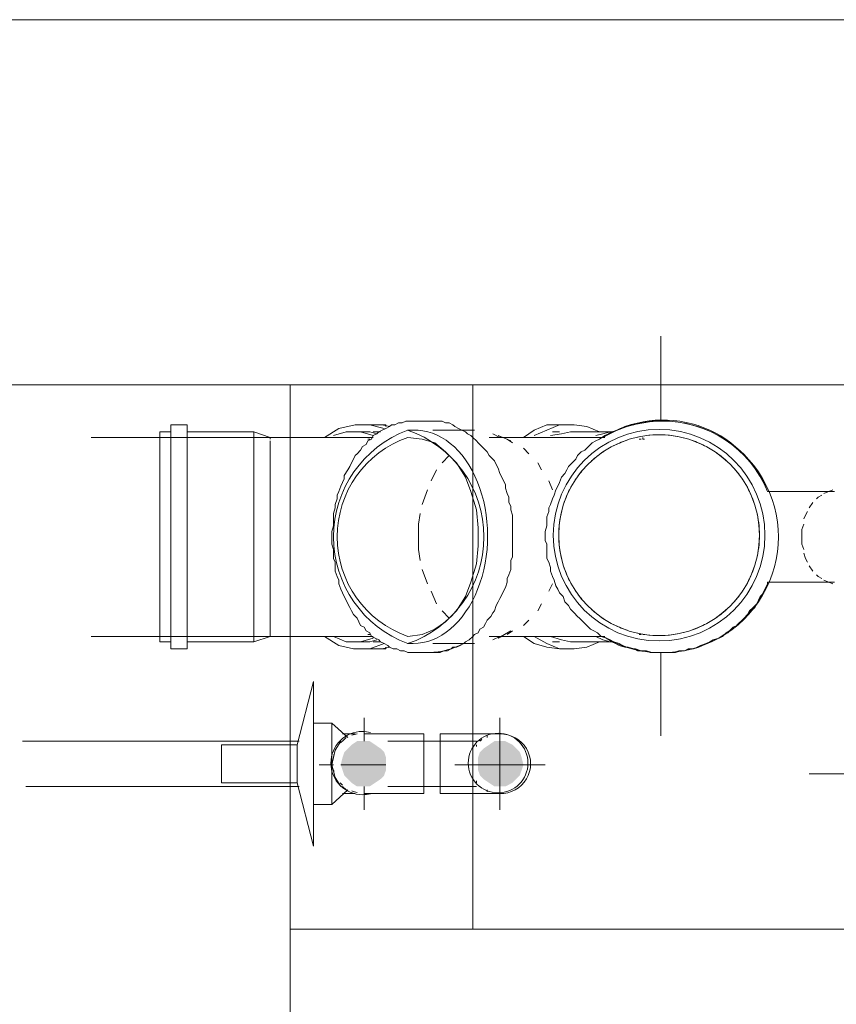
# Model space of a CAD drawing. Header units: millimetres. Extents: x 352 to 350573, y -22 to 37733.
# Tile 25 of 214: x 15554 to 16452, y 20167 to 21250. Entities that reach past the tile are written whole.
import ezdxf

# ---------------------------------------------------------------- set-up
doc = ezdxf.new("R2010")
doc.units = ezdxf.units.MM
for name, color, linetype, true_color in [('PDF$_83$-$Floor$Plan$-$В_Этаж$00_Сводный$A-DETL-MBND', 7, 'Continuous', 0xdd3700), ('PDF$_83$-$Floor$Plan$-$В_Этаж$00_Сводный$P-PIPE-CNTR', 150, 'Continuous', 0x007fff), ('PDF$_83$-$Floor$Plan$-$В_Этаж$00_Сводный-83$new-ifc-RVT-1-В_Этаж$00_Сводный$A-WALL', 7, 'Continuous', 0xbababa)]:
    doc.layers.add(name, color=color, linetype=linetype, true_color=true_color)
doc.layers.add('PDF$_83$-$Floor$Plan$-$В_Этаж$00_Сводный$M-HVAC-DUCT-CNTR', color=5, linetype='Continuous')
doc.layers.add('PDF$_83$-$Floor$Plan$-$В_Этаж$00_Сводный$P-PIPE', color=3, linetype='Continuous')

msp = doc.modelspace()

# ---------------------------------------------------------------- linework, layer by layer
at = {"layer": 'PDF$_83$-$Floor$Plan$-$В_Этаж$00_Сводный$A-DETL-MBND', "lineweight": 0}
for points in [[(16259, 20808.6, -0.31146), (16376.4, 20731.1, 0.472528), (16195.4, 20790.7, -0.129749), (16259, 20808.6), (16259, 20902.1)], [(16259, 20554, -0.138784), (16195.4, 20571.9), (16199.4, 20569.9), (16205.3, 20566), (16209.3, 20564), (16213.3, 20562), (16219.3, 20560), (16223.2, 20560), (16229.2, 20558), (16233.2, 20556), (16239.2, 20556), (16243.1, 20556), (16249.1, 20554), (16253.1, 20554), (16259, 20554), (16263, 20554), (16269, 20554), (16273, 20554), (16278.9, 20556), (16284.9, 20556), (16288.9, 20558), (16294.8, 20558), (16298.8, 20560), (16302.8, 20562), (16308.8, 20564), (16312.8, 20566), (16316.7, 20568), (16322.7, 20569.9), (16326.7, 20571.9), (16330.7, 20575.9), (16334.6, 20577.9), (16338.6, 20581.9), (16342.6, 20583.9), (16346.6, 20587.8), (16350.5, 20591.8), (16354.5, 20595.8), (16356.5, 20599.8), (16360.5, 20603.8), (16364.5, 20607.7), (16366.5, 20611.7), (16368.4, 20615.7), (16372.4, 20619.7), (16374.4, 20625.6), (16376.4, 20629.6), (16376.4, 20631.6), (16376.4, 20629.6), (16374.4, 20625.6), (16372.4, 20621.7), (16370.4, 20617.7), (16366.5, 20611.7), (16364.5, 20607.7), (16362.5, 20603.8), (16358.5, 20599.8), (16354.5, 20595.8), (16350.5, 20591.8), (16348.6, 20589.8), (16344.6, 20585.9), (16340.6, 20581.9), (16336.6, 20579.9), (16332.6, 20575.9), (16328.7, 20573.9), (16322.7, 20569.9), (16318.7, 20568), (16314.7, 20566), (16308.8, 20564), (16304.8, 20562), (16300.8, 20560), (16294.8, 20558), (16290.9, 20558), (16284.9, 20556), (16280.9, 20556), (16275, 20554), (16271, 20554), (16265, 20554), (16259, 20554), (16259, 20462.5)]]:
    msp.add_lwpolyline(points, format="xyb", dxfattribs=at)
for points in [[(15988.5, 20808.6), (15984.5, 20808.6), (15982.5, 20808.6), (15978.6, 20808.6), (15974.6, 20806.7), (15970.6, 20806.7), (15966.6, 20804.7), (15962.7, 20804.7), (15960.7, 20802.7), (15952.7, 20804.7), (15942.8, 20804.7), (15928.8, 20804.7)], [(16042.2, 20798.7), (16040.2, 20798.7), (16036.3, 20800.7), (16032.3, 20802.7), (16030.3, 20804.7), (16026.3, 20806.7), (16022.3, 20806.7), (16018.4, 20808.6), (16014.4, 20808.6), (16010.4, 20808.6), (16006.4, 20808.6), (16004.4, 20808.6)], [(15737.9, 20796.7), (15811.5, 20796.7), (15829.4, 20790.7), (15632.5, 20790.7)], [(15720, 20796.7), (15708, 20796.7), (15708, 20681.3), (15708, 20566), (15720, 20566)], [(15811.5, 20796.7), (15811.5, 20681.3), (15811.5, 20566)], [(15954.7, 20800.7), (15938.8, 20804.7), (15922.9, 20804.7), (15905, 20800.7), (15889.1, 20790.7)], [(15942.8, 20792.7), (15928.8, 20796.7), (15912.9, 20796.7), (15899, 20792.7)], [(15946.7, 20794.7), (15938.8, 20796.7), (15928.8, 20796.7), (15920.9, 20796.7)], [(15956.7, 20802.7), (15956.7, 20804.7), (15942.8, 20804.7)], [(15950.7, 20796.7), (15942.8, 20796.7)], [(15829.4, 20788.8), (15829.4, 20790.7), (15831.4, 20790.7), (15835.4, 20790.7), (15839.3, 20790.7), (15843.3, 20790.7), (15849.3, 20790.7), (15853.3, 20790.7), (15857.2, 20790.7), (15863.2, 20790.7), (15867.2, 20790.7), (15871.2, 20790.7), (15875.1, 20790.7), (15879.1, 20790.7), (15883.1, 20790.7), (15889.1, 20790.7), (15893, 20790.7), (15897, 20790.7), (15899, 20790.7), (15903, 20790.7), (15907, 20790.7), (15910.9, 20790.7), (15912.9, 20790.7), (15942.8, 20790.7)], [(15829.4, 20786.8), (15829.4, 20784.8), (15829.4, 20786.8), (15829.4, 20778.8), (15829.4, 20772.8), (15829.4, 20778.8)], [(15891, 20790.7), (15849.3, 20790.7)], [(15938.8, 20788.8), (15936.8, 20788.8)], [(16082, 20790.7), (16074.1, 20794.7)], [(16084, 20790.7), (16080, 20792.7)], [(16237.2, 20788.8), (16235.2, 20788.8)], [(16241.1, 20788.8), (16241.1, 20788.8)], [(16241.1, 20788.8), (16241.1, 20788.8)], [(15829.4, 20762.9), (15829.4, 20754.9), (15829.4, 20762.9), (15829.4, 20772.8)], [(15829.4, 20743), (15829.4, 20733.1), (15829.4, 20743), (15829.4, 20754.9)], [(15829.4, 20717.1), (15829.4, 20707.2), (15829.4, 20717.1), (15829.4, 20733.1)], [(15829.4, 20655.5), (15829.4, 20645.5), (15829.4, 20655.5), (15829.4, 20681.3), (15829.4, 20709.2)], [(15829.4, 20629.6), (15829.4, 20621.7), (15829.4, 20629.6), (15829.4, 20645.5)], [(15829.4, 20607.7), (15829.4, 20599.8), (15829.4, 20607.7), (15829.4, 20621.7)], [(15829.4, 20589.8), (15829.4, 20583.9), (15829.4, 20589.8), (15829.4, 20599.8)], [(15942.8, 20571.9), (15912.9, 20571.9), (15910.9, 20571.9), (15909, 20571.9), (15905, 20571.9), (15901, 20571.9), (15897, 20571.9), (15893, 20571.9), (15889.1, 20571.9), (15885.1, 20571.9), (15881.1, 20571.9), (15877.1, 20571.9), (15873.1, 20571.9), (15869.2, 20571.9), (15863.2, 20571.9), (15859.2, 20571.9), (15855.2, 20571.9), (15851.3, 20571.9), (15845.3, 20571.9), (15841.3, 20571.9), (15837.3, 20571.9), (15831.4, 20571.9), (15829.4, 20571.9), (15829.4, 20575.9), (15829.4, 20577.9), (15829.4, 20583.9)], [(15632.5, 20571.9), (15829.4, 20571.9), (15811.5, 20566), (15737.9, 20566)], [(15829.4, 20577.9), (15829.4, 20575.9)], [(15861.2, 20571.9), (15891, 20571.9)], [(15889.1, 20571.9), (15905, 20562), (15920.9, 20558), (15938.8, 20558), (15954.7, 20564)], [(15899, 20571.9), (15912.9, 20566), (15928.8, 20566), (15942.8, 20569.9)], [(15936.8, 20573.9), (15938.8, 20573.9)], [(16074.1, 20568), (16082, 20571.9)], [(16080, 20569.9), (16084, 20571.9)], [(16235.2, 20573.9), (16237.2, 20573.9)], [(16239.2, 20573.9), (16239.2, 20573.9)], [(16239.2, 20573.9), (16239.2, 20573.9)], [(16241.1, 20573.9), (16241.1, 20573.9)], [(16241.1, 20573.9), (16241.1, 20573.9)], [(15920.9, 20566), (15928.8, 20566), (15938.8, 20566), (15946.7, 20568)], [(15928.8, 20558), (15942.8, 20558), (15952.7, 20558), (15960.7, 20560), (15964.6, 20558), (15968.6, 20558), (15972.6, 20556), (15976.6, 20556), (15980.6, 20554), (15982.5, 20554), (15986.5, 20554), (15988.5, 20554)], [(15942.8, 20566), (15950.7, 20566)], [(15942.8, 20558), (15956.7, 20558)], [(15956.7, 20560), (15956.7, 20558), (15956.7, 20560)]]:
    msp.add_lwpolyline(points, dxfattribs=at)
for points in [[(15720, 20558), (15737.9, 20558), (15737.9, 20681.3), (15737.9, 20804.7), (15720, 20804.7), (15720, 20681.3)], [(16107.9, 20790.7), (16119.8, 20798.7), (16133.7, 20804.7), (16147.6, 20804.7), (16159.6, 20804.7), (16147.6, 20804.7), (16133.7, 20804.7), (16119.8, 20798.7)], [(16119.8, 20792.7), (16133.7, 20798.7), (16147.6, 20804.7), (16163.6, 20804.7), (16177.5, 20802.7), (16191.4, 20796.7), (16177.5, 20802.7), (16163.6, 20804.7), (16147.6, 20804.7), (16133.7, 20798.7)], [(16137.7, 20792.7), (16149.6, 20794.7), (16159.6, 20796.7), (16205.3, 20796.7), (16159.6, 20796.7), (16149.6, 20794.7)], [(16139.7, 20796.7), (16147.6, 20796.7)], [(16187.4, 20792.7), (16195.4, 20794.7), (16203.3, 20796.7), (16195.4, 20794.7)], [(16239.2, 20790.7), (16239.2, 20788.8), (16241.1, 20788.8), (16239.2, 20788.8)], [(16147.6, 20558), (16133.7, 20560), (16119.8, 20564), (16107.9, 20571.9), (16119.8, 20564), (16133.7, 20560), (16147.6, 20558), (16159.6, 20558)], [(16191.4, 20566), (16177.5, 20560), (16163.6, 20558), (16147.6, 20558), (16133.7, 20564), (16119.8, 20571.9), (16133.7, 20564), (16147.6, 20558), (16163.6, 20558), (16177.5, 20560)], [(16159.6, 20566), (16149.6, 20568), (16137.7, 20571.9), (16149.6, 20568), (16159.6, 20566), (16205.3, 20566)], [(16203.3, 20566), (16195.4, 20568), (16187.4, 20571.9), (16195.4, 20568)], [(16241.1, 20573.9), (16239.2, 20573.9)], [(16147.6, 20566), (16139.7, 20566)]]:
    msp.add_lwpolyline(points, close=True, dxfattribs=at)
at = {"layer": 'PDF$_83$-$Floor$Plan$-$В_Этаж$00_Сводный$A-DETL-MBND', "color": 150, "lineweight": 0, "true_color": 0x007fff}
for points in [[(15922.9, 20464.5), (15909, 20464.5)], [(16068.1, 20460.5), (16068.1, 20462.5)], [(15861.2, 20456.6), (15556.9, 20456.6)], [(16056.1, 20450.6), (16056.1, 20452.6)], [(16060.1, 20456.6), (16062.1, 20458.6)], [(15560.8, 20406.8), (15861.2, 20406.8)], [(16056.1, 20410.8), (16056.1, 20412.8)], [(16062.1, 20404.8), (16060.1, 20406.8)], [(15909, 20398.9), (15922.9, 20398.9)], [(16068.1, 20400.9), (16068.1, 20402.9)]]:
    msp.add_lwpolyline(points, dxfattribs=at)
at = {"layer": 'PDF$_83$-$Floor$Plan$-$В_Этаж$00_Сводный$A-DETL-MBND', "lineweight": 0}
msp.add_arc((16001.5, 20641.8), 87.8, 271.8855, 297.6017, dxfattribs=at)
at = {"layer": 'PDF$_83$-$Floor$Plan$-$В_Этаж$00_Сводный$A-DETL-MBND', "color": 150, "lineweight": 0, "true_color": 0x007fff}
msp.add_arc((16083, 20431.7), 32.8, 268.2643, 91.7357, dxfattribs=at)
at = {"layer": 'PDF$_83$-$Floor$Plan$-$В_Этаж$00_Сводный$M-HVAC-DUCT-CNTR', "lineweight": 0}
msp.add_lwpolyline([(16422.2, 20420.8), (16923.4, 20420.8)], dxfattribs=at)
at = {"layer": 'PDF$_83$-$Floor$Plan$-$В_Этаж$00_Сводный$P-PIPE', "color": 22, "lineweight": 0, "true_color": 0xdd3700}
msp.add_lwpolyline([(16004.4, 20808.6), (15988.5, 20808.6), (15984.5, 20808.6), (15982.5, 20808.6), (15978.6, 20808.6), (15974.6, 20806.7), (15970.6, 20806.7), (15966.6, 20804.7), (15962.7, 20804.7), (15960.7, 20802.7), (15956.7, 20800.7), (15952.7, 20798.7), (15948.7, 20796.7), (15946.7, 20794.7), (15942.8, 20792.7), (15940.8, 20788.8), (15936.8, 20786.8), (15934.8, 20782.8), (15930.8, 20780.8), (15928.8, 20776.8), (15924.9, 20772.8), (15922.9, 20770.8), (15920.9, 20766.9), (15918.9, 20762.9), (15916.9, 20758.9), (15914.9, 20754.9), (15910.9, 20749), (15910.9, 20745), (15909, 20741), (15907, 20737), (15905, 20731.1), (15903, 20727.1), (15903, 20723.1), (15901, 20717.1), (15901, 20713.2), (15899, 20707.2), (15899, 20703.2), (15899, 20697.2), (15899, 20693.3), (15897, 20687.3), (15897, 20683.3), (15897, 20677.4), (15897, 20673.4), (15899, 20667.4), (15899, 20663.4), (15899, 20657.5), (15901, 20653.5), (15901, 20647.5), (15901, 20643.5), (15903, 20637.6), (15905, 20633.6), (15905, 20629.6), (15907, 20623.7), (15909, 20619.7), (15910.9, 20615.7), (15912.9, 20611.7), (15914.9, 20607.7), (15916.9, 20603.8), (15918.9, 20599.8), (15920.9, 20595.8), (15924.9, 20591.8), (15926.9, 20587.8), (15928.8, 20583.9), (15932.8, 20581.9), (15934.8, 20577.9), (15938.8, 20575.9), (15940.8, 20571.9), (15944.8, 20569.9), (15948.7, 20568), (15950.7, 20566), (15954.7, 20564), (15958.7, 20562), (15960.7, 20560), (15964.6, 20558), (15968.6, 20558), (15972.6, 20556), (15976.6, 20556), (15980.6, 20554), (15982.5, 20554), (15986.5, 20554), (15988.5, 20554), (16004.4, 20554), (16008.4, 20554), (16012.4, 20554), (16016.4, 20554), (16020.3, 20556), (16024.3, 20556), (16028.3, 20558), (16030.3, 20560), (16034.3, 20560), (16038.2, 20562), (16042.2, 20564), (16044.2, 20566), (16048.2, 20568), (16052.2, 20571.9), (16054.2, 20573.9), (16058.1, 20575.9), (16060.1, 20579.9), (16064.1, 20581.9), (16066.1, 20585.9), (16068.1, 20589.8), (16072.1, 20593.8), (16074.1, 20597.8), (16076, 20599.8), (16078, 20605.7), (16080, 20609.7), (16082, 20613.7), (16084, 20617.7), (16086, 20621.7), (16088, 20625.6), (16090, 20631.6), (16090, 20635.6), (16092, 20639.6), (16093.9, 20645.5), (16093.9, 20649.5), (16093.9, 20655.5), (16095.9, 20659.5), (16095.9, 20665.4), (16095.9, 20669.4), (16095.9, 20675.4), (16095.9, 20679.3), (16095.9, 20685.3), (16095.9, 20689.3), (16095.9, 20695.3), (16095.9, 20701.2), (16095.9, 20705.2), (16093.9, 20711.2), (16093.9, 20715.2), (16092, 20719.1), (16092, 20725.1), (16090, 20729.1), (16088, 20735), (16088, 20739), (16086, 20743), (16084, 20747), (16082, 20751), (16080, 20756.9), (16078, 20760.9), (16076, 20764.9), (16072.1, 20768.9), (16070.1, 20770.8), (16068.1, 20774.8), (16064.1, 20778.8), (16062.1, 20780.8), (16058.1, 20784.8), (16056.1, 20786.8), (16052.2, 20790.7), (16050.2, 20792.7), (16046.2, 20794.7), (16044.2, 20796.7), (16040.2, 20798.7), (16036.3, 20800.7), (16032.3, 20802.7), (16030.3, 20804.7), (16026.3, 20806.7), (16022.3, 20806.7), (16018.4, 20808.6), (16014.4, 20808.6), (16010.4, 20808.6), (16006.4, 20808.6)], close=True, dxfattribs=at)
for points in [[(16259, 20808.6), (16255.1, 20808.6), (16249.1, 20808.6), (16245.1, 20808.6), (16239.2, 20806.7), (16235.2, 20806.7), (16229.2, 20804.7), (16225.2, 20804.7), (16219.3, 20802.7), (16215.3, 20800.7), (16211.3, 20798.7), (16205.3, 20796.7), (16201.4, 20794.7), (16197.4, 20792.7), (16191.4, 20788.8), (16187.4, 20786.8), (16183.5, 20784.8), (16179.5, 20780.8), (16175.5, 20776.8), (16171.5, 20774.8), (16167.5, 20770.8), (16165.6, 20766.9), (16161.6, 20762.9), (16157.6, 20758.9), (16155.6, 20754.9), (16153.6, 20751), (16149.6, 20747), (16147.6, 20741), (16145.7, 20737), (16143.7, 20733.1), (16141.7, 20727.1), (16139.7, 20723.1), (16137.7, 20717.1), (16135.7, 20713.2), (16135.7, 20709.2), (16133.7, 20703.2), (16133.7, 20697.2), (16133.7, 20693.3), (16131.7, 20687.3), (16131.7, 20683.3), (16131.7, 20677.4), (16133.7, 20673.4), (16133.7, 20667.4), (16133.7, 20663.4), (16133.7, 20657.5), (16135.7, 20653.5), (16137.7, 20647.5), (16137.7, 20643.5), (16139.7, 20637.6), (16141.7, 20633.6), (16143.7, 20627.6), (16145.7, 20623.7), (16147.6, 20619.7), (16151.6, 20615.7), (16153.6, 20609.7), (16157.6, 20605.7), (16159.6, 20601.8), (16163.6, 20597.8), (16167.5, 20593.8), (16169.5, 20591.8), (16173.5, 20587.8), (16177.5, 20583.9), (16181.5, 20579.9), (16185.4, 20577.9), (16189.4, 20575.9), (16193.4, 20571.9), (16199.4, 20569.9), (16203.3, 20568), (16207.3, 20566), (16213.3, 20564), (16217.3, 20562), (16221.2, 20560), (16227.2, 20558), (16231.2, 20558), (16237.2, 20556), (16241.1, 20556), (16247.1, 20554), (16253.1, 20554), (16257.1, 20554), (16259, 20554, 1.016113)], [(16257.1, 20799.5, 1), (16257.1, 20566.8, 1)], [(15980.6, 20571.9), (15996.5, 20573.9), (16010.4, 20579.9), (16022.3, 20587.8), (16034.3, 20599.8), (16044.2, 20615.7), (16050.2, 20631.6), (16056.1, 20651.5), (16058.1, 20671.4), (16058.1, 20691.3), (16056.1, 20711.2), (16050.2, 20731.1), (16044.2, 20747), (16034.3, 20762.9), (16022.3, 20774.8), (16010.4, 20784.8), (15996.5, 20788.8), (15980.6, 20790.7, 0.709091)], [(16257.1, 20793.6, 1), (16257.1, 20572.8, 1)]]:
    msp.add_lwpolyline(points, format="xyb", close=True, dxfattribs=at)
for points in [[(16450, 20731.1), (16376.4, 20731.1, 0.472528), (16195.4, 20790.7)], [(15986.5, 20798.7), (15980.6, 20798.7, 0.694915), (15980.6, 20564), (15986.5, 20564)], [(16150, 20709.9, 0.061244), (16146.7, 20683.2, 0.061244), (16150, 20656.4)], [(16364.2, 20656.4, 0.061244), (16367.5, 20683.2, 0.061244), (16364.2, 20709.9)]]:
    msp.add_lwpolyline(points, format="xyb", dxfattribs=at)
for points in [[(16054.2, 20798.7), (16008.4, 20798.7)], [(16197.4, 20790.7), (16070.1, 20790.7)], [(16093.9, 20786.8), (16080, 20792.7)], [(16095.9, 20784.8), (16090, 20788.8)], [(16113.8, 20772.8), (16107.9, 20778.8)], [(16026.3, 20770.8), (16018.4, 20762.9)], [(16012.4, 20754.9), (16006.4, 20743)], [(16127.8, 20754.9), (16123.8, 20762.9)], [(16139.7, 20733.1), (16135.7, 20743)], [(16002.4, 20733.1), (15996.5, 20717.1)], [(16448, 20733.1), (16438.1, 20729.1)], [(16436.1, 20727.1), (16432.1, 20725.1), (16430.1, 20723.1)], [(16420.2, 20709.2), (16418.2, 20705.2), (16416.2, 20701.2)], [(16426.1, 20719.1), (16422.2, 20713.2)], [(15994.5, 20707.2), (15992.5, 20695.3), (15992.5, 20681.3), (15992.5, 20667.4), (15994.5, 20655.5)], [(16416.2, 20695.3), (16414.2, 20689.3), (16414.2, 20681.3), (16414.2, 20673.4), (16416.2, 20667.4)], [(16416.2, 20663.4), (16418.2, 20657.5), (16420.2, 20653.5)], [(15996.5, 20645.5), (16002.4, 20629.6)], [(16422.2, 20649.5), (16426.1, 20643.5)], [(16430.1, 20639.6), (16432.1, 20637.6), (16436.1, 20635.6)], [(16438.1, 20633.6), (16448, 20629.6)], [(16135.7, 20621.7), (16139.7, 20629.6)], [(16195.4, 20571.9), (16199.4, 20569.9), (16205.3, 20566), (16209.3, 20564), (16213.3, 20562), (16219.3, 20560), (16223.2, 20560), (16229.2, 20558), (16233.2, 20556), (16239.2, 20556), (16243.1, 20556), (16249.1, 20554), (16253.1, 20554), (16259, 20554), (16263, 20554), (16269, 20554), (16273, 20554), (16278.9, 20556), (16284.9, 20556), (16288.9, 20558), (16294.8, 20558), (16298.8, 20560), (16302.8, 20562), (16308.8, 20564), (16312.8, 20566), (16316.7, 20568), (16322.7, 20569.9), (16326.7, 20571.9), (16330.7, 20575.9), (16334.6, 20577.9), (16338.6, 20581.9), (16342.6, 20583.9), (16346.6, 20587.8), (16350.5, 20591.8), (16354.5, 20595.8), (16356.5, 20599.8), (16360.5, 20603.8), (16364.5, 20607.7), (16366.5, 20611.7), (16368.4, 20615.7), (16372.4, 20619.7), (16374.4, 20625.6), (16376.4, 20629.6), (16376.4, 20631.6), (16450, 20631.6)], [(16006.4, 20621.7), (16012.4, 20607.7)], [(16123.8, 20599.8), (16127.8, 20607.7)], [(16018.4, 20599.8), (16026.3, 20591.8)], [(16107.9, 20583.9), (16113.8, 20589.8)], [(16070.1, 20571.9), (16197.4, 20571.9)], [(16080, 20569.9), (16093.9, 20577.9)], [(16090, 20573.9), (16095.9, 20577.9)], [(16008.4, 20564), (16054.2, 20564)]]:
    msp.add_lwpolyline(points, dxfattribs=at)
at = {"layer": 'PDF$_83$-$Floor$Plan$-$В_Этаж$00_Сводный$P-PIPE', "color": 150, "lineweight": 0, "true_color": 0x007fff}
msp.add_lwpolyline([(15859.2, 20410.8), (15877.1, 20341.2), (15877.1, 20522.2), (15859.2, 20452.6), (15775.7, 20452.6), (15775.7, 20410.8)], close=True, dxfattribs=at)
for points in [[(15914.9, 20460.5), (15897, 20476.5), (15877.1, 20476.5)], [(15897, 20386.9), (15897, 20430.7), (15897, 20476.5)], [(15932.8, 20406.8), (15932.8, 20398.9), (15998.5, 20398.9), (15998.5, 20430.7), (15998.5, 20464.5), (15932.8, 20464.5), (15932.8, 20456.6)], [(16082, 20464.5), (16056.1, 20464.5), (16016.4, 20464.5), (16016.4, 20430.7), (16016.4, 20398.9), (16056.1, 20398.9), (16082, 20398.9)], [(15859.2, 20410.8), (15859.2, 20452.6)], [(15907, 20456.6), (15901, 20446.6), (15897, 20430.7), (15901, 20416.8), (15907, 20406.8)], [(16056.1, 20456.6), (15958.7, 20456.6)], [(15909, 20406.8), (15912.9, 20402.9)], [(15958.7, 20406.8), (16056.1, 20406.8)], [(15877.1, 20386.9), (15897, 20386.9), (15914.9, 20402.9)]]:
    msp.add_lwpolyline(points, dxfattribs=at)
for points in [[(15939.6, 20466.2, 0.063265), (15930.9, 20467.3, 1), (15930.9, 20397.7, 0.063265), (15939.6, 20398.8)], [(15912.9, 20460.5), (15909, 20456.6, 0.019991), (15906.8, 20454.8)]]:
    msp.add_lwpolyline(points, format="xyb", dxfattribs=at)
msp.add_lwpolyline([(16047.2, 20432.5, 1), (16112.9, 20432.5, 1)], format="xyb", close=True, dxfattribs=at)
at = {"layer": 'PDF$_83$-$Floor$Plan$-$В_Этаж$00_Сводный$P-PIPE', "lineweight": 0}
for points in [[(15956.7, 20430.7), (15907, 20430.7), (15956.7, 20430.7)], [(15956.7, 20430.7), (15907, 20430.7), (15956.7, 20430.7)], [(16107.9, 20430.7), (16058.1, 20430.7), (16107.9, 20430.7)]]:
    msp.add_lwpolyline(points, dxfattribs=at)
at = {"layer": 'PDF$_83$-$Floor$Plan$-$В_Этаж$00_Сводный$P-PIPE', "color": 22, "lineweight": 0, "true_color": 0xdd3700}
for centre, radius, start, end in [((15940.5, 20681.3), 124, 288.8501, 71.1499), ((16257.1, 20683.2), 110.4, 108.5779, 118.0811), ((16257.1, 20683.2), 110.4, 75.9814, 104.0186), ((16257.1, 20683.2), 110.4, 61.9188, 71.1091), ((16257.1, 20683.2), 110.4, 123.437, 132.2315), ((16257.1, 20683.2), 110.4, 47.7685, 56.563), ((16257.1, 20683.2), 110.4, 137.7685, 146.563), ((16257.1, 20683.2), 110.4, 33.437, 42.2315), ((16257.1, 20683.2), 110.4, 151.9189, 161.4221), ((16257.1, 20683.2), 110.4, 18.5779, 28.0811), ((16257.1, 20683.2), 110.4, 198.5779, 208.0811), ((16257.1, 20683.2), 110.4, 331.9189, 341.4221), ((16257.1, 20683.2), 110.4, 213.437, 222.2315), ((16257.1, 20683.2), 110.4, 317.7685, 326.563), ((16257.1, 20683.2), 110.4, 227.7685, 236.563), ((16257.1, 20683.2), 110.4, 303.437, 312.2315), ((16257.1, 20683.2), 110.4, 241.9189, 251.4221), ((16257.1, 20683.2), 110.4, 288.8909, 298.0812), ((16257.1, 20683.2), 110.4, 255.9814, 284.0186)]:
    msp.add_arc(centre, radius, start, end, dxfattribs=at)
at = {"layer": 'PDF$_83$-$Floor$Plan$-$В_Этаж$00_Сводный$P-PIPE', "color": 150, "lineweight": 0, "true_color": 0x007fff}
for start, end in [(100.4534, 110.7971), (163.3225, 166.6735), (193.3265, 196.6775), (221.4569, 227.5762), (249.2029, 259.5466)]:
    msp.add_arc((15930.9, 20432.5), 32.8, start, end, dxfattribs=at)
at = {"layer": 'PDF$_83$-$Floor$Plan$-$В_Этаж$00_Сводный$P-PIPE', "color": 22, "lineweight": 0, "true_color": 0xdd3700}
msp.add_ellipse((15987.4, 20681.4), major_axis=(1.7, 117.4), ratio=0.6908, start_param=3.152626, end_param=6.314776, dxfattribs=at)
at = {"layer": 'PDF$_83$-$Floor$Plan$-$В_Этаж$00_Сводный$P-PIPE', "transparency": 33554559}
for points in [[(15918.9, 20452.6), (15950.7, 20448.6), (15914.9, 20448.6)], [(15918.9, 20452.6), (15950.7, 20448.6), (15914.9, 20448.6)], [(15924.9, 20456.6), (15944.8, 20452.6), (15918.9, 20452.6)], [(15924.9, 20456.6), (15944.8, 20452.6), (15918.9, 20452.6)], [(15944.8, 20452.6), (15918.9, 20452.6), (15950.7, 20448.6)], [(15944.8, 20452.6), (15918.9, 20452.6), (15950.7, 20448.6)], [(15932.8, 20456.6), (15938.8, 20456.6), (15924.9, 20456.6)], [(15938.8, 20456.6), (15924.9, 20456.6), (15944.8, 20452.6)], [(15932.8, 20456.6), (15938.8, 20456.6), (15924.9, 20456.6)], [(15938.8, 20456.6), (15924.9, 20456.6), (15944.8, 20452.6)], [(16070.1, 20452.6), (16099.9, 20448.6), (16064.1, 20448.6)], [(16076, 20456.6), (16095.9, 20452.6), (16070.1, 20452.6)], [(16095.9, 20452.6), (16070.1, 20452.6), (16099.9, 20448.6)], [(16082, 20456.6), (16088, 20456.6), (16076, 20456.6)], [(16088, 20456.6), (16076, 20456.6), (16095.9, 20452.6)], [(15909, 20438.7), (15956.7, 20430.7), (15907, 20430.7)], [(15909, 20438.7), (15956.7, 20430.7), (15907, 20430.7)], [(15910.9, 20444.6), (15956.7, 20438.7), (15909, 20438.7)], [(15910.9, 20444.6), (15956.7, 20438.7), (15909, 20438.7)], [(15956.7, 20438.7), (15909, 20438.7), (15956.7, 20430.7)], [(15956.7, 20438.7), (15909, 20438.7), (15956.7, 20430.7)], [(15914.9, 20448.6), (15954.7, 20444.6), (15910.9, 20444.6)], [(15914.9, 20448.6), (15954.7, 20444.6), (15910.9, 20444.6)], [(15954.7, 20444.6), (15910.9, 20444.6), (15956.7, 20438.7)], [(15954.7, 20444.6), (15910.9, 20444.6), (15956.7, 20438.7)], [(15950.7, 20448.6), (15914.9, 20448.6), (15954.7, 20444.6)], [(15950.7, 20448.6), (15914.9, 20448.6), (15954.7, 20444.6)], [(16060.1, 20444.6), (16105.9, 20438.7), (16058.1, 20438.7)], [(16105.9, 20438.7), (16058.1, 20438.7), (16107.9, 20430.7)], [(16058.1, 20438.7), (16107.9, 20430.7), (16058.1, 20430.7)], [(16064.1, 20448.6), (16103.9, 20444.6), (16060.1, 20444.6)], [(16103.9, 20444.6), (16060.1, 20444.6), (16105.9, 20438.7)], [(16099.9, 20448.6), (16064.1, 20448.6), (16103.9, 20444.6)], [(15907, 20430.7), (15956.7, 20430.7), (15956.7, 20430.7)], [(15956.7, 20430.7), (15907, 20430.7), (15956.7, 20424.7)], [(15907, 20430.7), (15956.7, 20424.7), (15909, 20424.7)], [(15907, 20430.7), (15956.7, 20430.7), (15956.7, 20430.7)], [(15956.7, 20430.7), (15907, 20430.7), (15956.7, 20424.7)], [(15907, 20430.7), (15956.7, 20424.7), (15909, 20424.7)], [(16058.1, 20430.7), (16107.9, 20430.7), (16107.9, 20430.7)], [(16107.9, 20430.7), (16058.1, 20430.7), (16105.9, 20424.7)], [(16058.1, 20430.7), (16105.9, 20424.7), (16058.1, 20424.7)], [(15956.7, 20424.7), (15909, 20424.7), (15954.7, 20418.8)], [(15909, 20424.7), (15954.7, 20418.8), (15910.9, 20418.8)], [(15956.7, 20424.7), (15909, 20424.7), (15954.7, 20418.8)], [(15909, 20424.7), (15954.7, 20418.8), (15910.9, 20418.8)], [(15954.7, 20418.8), (15910.9, 20418.8), (15950.7, 20414.8)], [(15910.9, 20418.8), (15950.7, 20414.8), (15914.9, 20414.8)], [(15954.7, 20418.8), (15910.9, 20418.8), (15950.7, 20414.8)], [(15910.9, 20418.8), (15950.7, 20414.8), (15914.9, 20414.8)], [(16105.9, 20424.7), (16058.1, 20424.7), (16103.9, 20418.8)], [(16058.1, 20424.7), (16103.9, 20418.8), (16060.1, 20418.8)], [(16103.9, 20418.8), (16060.1, 20418.8), (16099.9, 20414.8)], [(16060.1, 20418.8), (16099.9, 20414.8), (16064.1, 20414.8)], [(15950.7, 20414.8), (15914.9, 20414.8), (15944.8, 20410.8)], [(15914.9, 20414.8), (15944.8, 20410.8), (15918.9, 20410.8)], [(15950.7, 20414.8), (15914.9, 20414.8), (15944.8, 20410.8)], [(15914.9, 20414.8), (15944.8, 20410.8), (15918.9, 20410.8)], [(15944.8, 20410.8), (15918.9, 20410.8), (15938.8, 20406.8)], [(15918.9, 20410.8), (15938.8, 20406.8), (15924.9, 20406.8)], [(15944.8, 20410.8), (15918.9, 20410.8), (15938.8, 20406.8)], [(15918.9, 20410.8), (15938.8, 20406.8), (15924.9, 20406.8)], [(15924.9, 20406.8), (15928.8, 20406.8), (15934.8, 20406.8)], [(15924.9, 20406.8), (15938.8, 20406.8), (15934.8, 20406.8)], [(15924.9, 20406.8), (15928.8, 20406.8), (15934.8, 20406.8)], [(15924.9, 20406.8), (15938.8, 20406.8), (15934.8, 20406.8)], [(15928.8, 20406.8), (15934.8, 20406.8), (15932.8, 20406.8)], [(15928.8, 20406.8), (15934.8, 20406.8), (15932.8, 20406.8)], [(16099.9, 20414.8), (16064.1, 20414.8), (16095.9, 20410.8)], [(16064.1, 20414.8), (16095.9, 20410.8), (16070.1, 20410.8)], [(16070.1, 20410.8), (16076, 20406.8), (16088, 20406.8)], [(16070.1, 20410.8), (16095.9, 20410.8), (16088, 20406.8)], [(16076, 20406.8), (16088, 20406.8), (16082, 20406.8)]]:
    msp.add_solid(points, dxfattribs=at)
at = {"layer": 'PDF$_83$-$Floor$Plan$-$В_Этаж$00_Сводный$P-PIPE-CNTR', "color": 22, "lineweight": 0, "true_color": 0xdd3700}
for points in [[(16259, 20808.6), (16259, 20902.1)], [(16259, 20462.5), (16259, 20554)]]:
    msp.add_lwpolyline(points, dxfattribs=at)
at = {"layer": 'PDF$_83$-$Floor$Plan$-$В_Этаж$00_Сводный$P-PIPE-CNTR', "lineweight": 0}
for points in [[(15932.8, 20466.5), (15932.8, 20482.4), (15932.8, 20464.5)], [(16082, 20464.5), (16082, 20482.4), (16082, 20381), (16082, 20398.9)], [(15883.1, 20430.7), (15899, 20430.7)], [(16115.8, 20430.7), (16131.7, 20430.7), (16032.3, 20430.7)], [(15932.8, 20398.9), (15932.8, 20381), (15932.8, 20396.9)]]:
    msp.add_lwpolyline(points, dxfattribs=at)
at = {"layer": 'PDF$_83$-$Floor$Plan$-$В_Этаж$00_Сводный-83$new-ifc-RVT-1-В_Этаж$00_Сводный$A-WALL', "lineweight": 0}
for points in [[(11053.4, 20848.4), (17050.7, 20848.4), (17050.7, 21250.2), (11053.4, 21250.2)], [(16052.2, 20848.4), (15851.3, 20848.4), (15851.3, 20249.7), (16052.2, 20249.7)]]:
    msp.add_lwpolyline(points, close=True, dxfattribs=at)
msp.add_lwpolyline([(16241.1, 20048.8), (17450.6, 20048.8), (17450.6, 20249.7), (15851.3, 20249.7), (15851.3, 20048.8)], dxfattribs=at)

doc.saveas('drawing.dxf')
